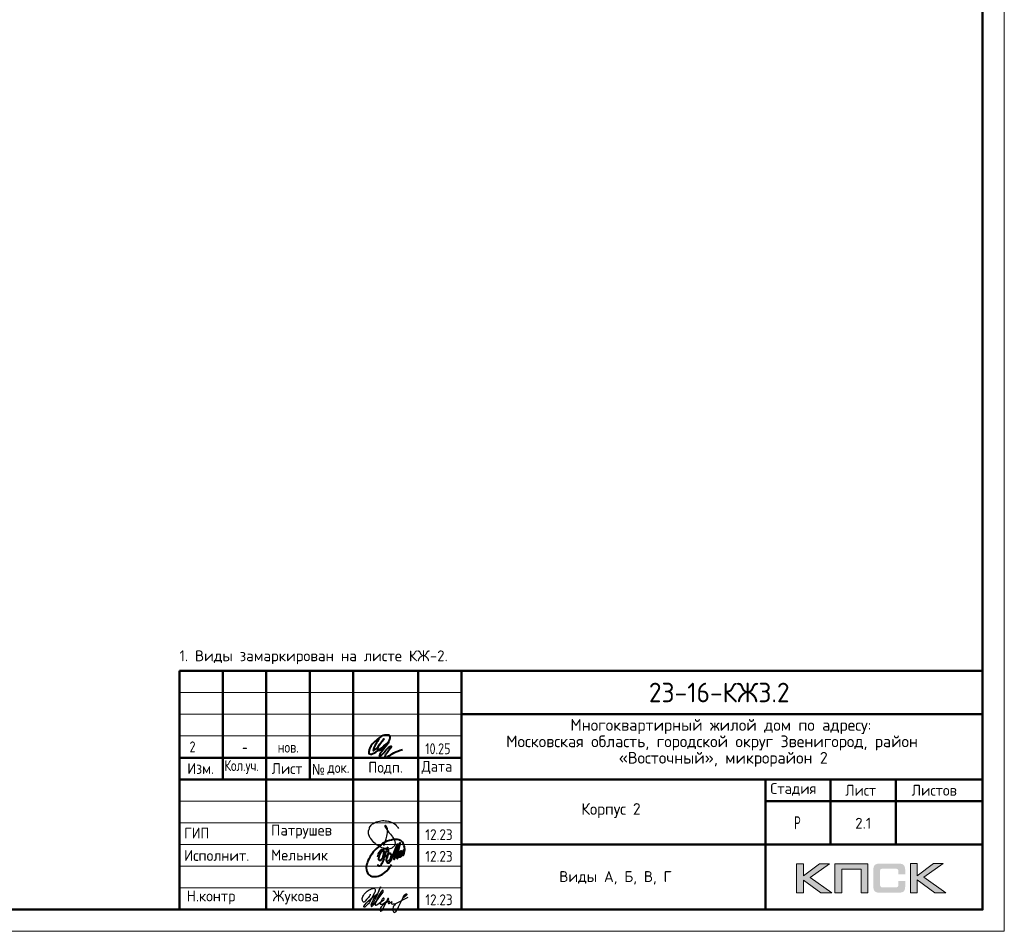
# Model space of a CAD drawing. Header units: millimetres. Extents: x -49773 to 2322955, y -3321 to 58485.
# Tile 26 of 256: x 101223 to 123903, y -1070 to 19930. Entities that reach past the tile are written whole.
import ezdxf

# ---------------------------------------------------------------- set-up
doc = ezdxf.new("R2010")
doc.units = ezdxf.units.MM
for name, color, linetype, lineweight in [('Standard', 7, 'Continuous', 25), ('Основная', 7, 'Continuous', 40), ('Стена наружная_ Сайдинг', 7, 'Continuous', 35)]:
    doc.layers.add(name, color=color, linetype=linetype, lineweight=lineweight)
doc.styles.add('GOST 2.304-81', font='txt')
doc.styles.add('ISOCPEUR', font='txt')
doc.styles.add('Segoe UI Symbol', font='txt')

# ---------------------------------------------------------------- blocks, each defined once
blk = doc.blocks.new('яяя')
at = {"lineweight": 30}
for points in [[(345424, 110432), (345425, 110410), (345424, 110397), (345417, 110379), (345406, 110350), (345390, 110319), (345357, 110275), (345310, 110221), (345265, 110176), (345198, 110110), (345161, 110077), (345133, 110066), (345116, 110066), (345102, 110075), (345090, 110091), (345082, 110115), (345074, 110146), (345066, 110182), (345064, 110206), (345067, 110234), (345077, 110278), (345095, 110320), (345114, 110361), (345134, 110395), (345159, 110428), (345195, 110469), (345228, 110506), (345284, 110560), (345331, 110595), (345379, 110625), (345435, 110648), (345486, 110670), (345532, 110686), (345573, 110696), (345605, 110698), (345621, 110695), (345635, 110687), (345648, 110671), (345656, 110649), (345659, 110625), (345659, 110583), (345656, 110553), (345647, 110523), (345635, 110489), (345387, 110033), (345349, 109985), (345311, 109948), (345247, 109889), (345209, 109858), (345192, 109844), (345180, 109837), (345157, 109833), (345150, 109835), (345140, 109842), (345135, 109856), (345138, 109881), (345148, 109892), (345183, 109930), (345267, 110024), (345343, 110105), (345455, 110213), (345617, 110343), (345775, 110456), (345811, 110526), (345838, 110607), (345890, 110740), (345902, 110771), (345698, 110295), (345672, 110226), (345626, 110132), (345572, 110032), (345518, 109953), (345481, 109918), (345497, 110001), (345567, 110147), (345655, 110301), (345760, 110442)], [(345481, 109918), (345476, 109896), (345475, 109874), (345485, 109861), (345506, 109866), (345539, 109891), (345632, 109983), (345968, 110450), (346022, 110527), (346029, 110560), (346027, 110579), (346026, 110590), (346010, 110605), (345993, 110609), (345975, 110601), (345962, 110584), (345954, 110562), (345857, 110421), (345783, 110292), (345741, 110183), (345701, 110079), (345665, 109985), (345660, 109952), (345666, 109929), (345669, 109915), (345682, 109910), (345702, 109914), (345735, 109941), (345846, 110007), (346065, 110160), (346075, 110193), (346070, 110217), (346066, 110236), (346052, 110241), (346030, 110241), (346007, 110228), (345978, 110203), (345960, 110164), (345892, 110010), (345895, 109986), (345904, 109966), (345925, 109964), (345969, 109968), (346045, 110000), (346218, 110114), (346261, 110154), (346280, 110184), (346282, 110210), (346278, 110225), (346263, 110229), (346241, 110222), (346220, 110198), (346162, 110049), (345989, 109904), (345932, 109849), (345906, 109805), (345891, 109739), (345890, 109690), (345899, 109652), (345924, 109647), (345956, 109655), (345980, 109674), (346058, 109838), (346158, 110046), (346261, 110098), (346314, 110120), (346292, 110079), (346269, 110036), (346261, 110008), (346267, 109998), (346293, 109998), (346363, 110039), (346445, 110095), (346421, 110068), (346414, 110040), (346407, 110011), (346416, 109990), (346466, 109972), (346509, 109977), (346574, 109984), (347172, 110293)], [(346586, 109971), (346543, 109917), (346509, 109873), (346489, 109825), (346475, 109767), (346472, 109710), (346478, 109675), (346485, 109641), (346501, 109621), (346517, 109602), (346542, 109589), (346568, 109592), (346605, 109620), (346680, 109731), (346736, 109842), (346865, 110115), (346962, 110290), (346969, 110318), (346979, 110360), (347013, 110403), (347056, 110434), (347091, 110450), (347109, 110450), (347121, 110434), (347115, 110405), (347072, 110355), (347012, 110307), (346924, 110222)]]:
    blk.add_lwpolyline(points, dxfattribs=at)
blk = doc.blocks.new('Из_буфера32210')
at = {"color": 7, "lineweight": 25}
blk.add_lwpolyline([(357, 84), (386, 160), (399, 213), (405, 239), (412, 268), (420, 299), (427, 339), (434, 380), (437, 414), (438, 442), (436, 466), (430, 489), (425, 504), (417, 519), (409, 531), (405, 535), (403, 536), (400, 539), (394, 541), (387, 543), (383, 542), (379, 539), (377, 534), (377, 528), (379, 523), (438, 428), (470, 382), (484, 365), (504, 341), (528, 310), (551, 280), (562, 264), (575, 247), (582, 235), (589, 220), (599, 198), (606, 184), (610, 167), (611, 155), (612, 143), (611, 127), (609, 116), (603, 96), (596, 82), (588, 69), (579, 56), (563, 43), (551, 34), (539, 25), (524, 16), (511, 10), (494, 5), (481, 3), (456, 0), (432, 1), (415, 3), (396, 6), (375, 11), (355, 19), (336, 24), (310, 31), (293, 39), (269, 53), (243, 69), (223, 80), (202, 93), (180, 109), (152, 128), (126, 152), (98, 182), (77, 211), (52, 241), (32, 266), (20, 293), (8, 329), (3, 348), (1, 373), (0, 393), (1, 417), (6, 440), (13, 454), (20, 476), (26, 497), (38, 517), (47, 529), (60, 548), (75, 563), (95, 581), (115, 593), (135, 606), (161, 618), (187, 628), (213, 638), (251, 647), (282, 653), (319, 655), (353, 655), (384, 652), (418, 648), (460, 641), (503, 628), (544, 611), (579, 594), (611, 573), (639, 545), (666, 515), (679, 496), (694, 471)], dxfattribs=at)
blk = doc.blocks.new('Из_буфера5543')
at = {"layer": 'Основная'}
for points in [[(762, 497), (761, 475), (762, 458), (767, 452), (778, 451), (786, 456), (792, 470), (796, 479), (799, 485), (802, 495), (805, 507), (808, 516), (812, 533), (814, 535), (801, 505), (800, 490), (800, 477), (805, 470), (820, 476), (824, 483), (826, 494), (829, 504), (833, 526), (835, 530), (842, 548), (846, 564), (852, 580), (855, 593), (859, 605), (862, 610), (866, 617), (856, 574), (856, 555), (851, 540), (848, 519), (849, 504), (848, 495), (853, 493), (861, 496), (863, 501), (868, 518), (873, 541), (876, 550), (880, 574), (883, 591), (886, 612), (881, 686), (874, 707), (870, 726), (859, 756), (851, 767), (838, 790), (819, 809), (794, 828), (785, 830), (763, 839), (748, 848), (721, 853), (704, 855), (666, 856), (639, 856), (599, 849), (579, 842), (535, 829), (485, 816), (420, 783), (378, 759), (341, 732), (282, 688), (227, 640), (195, 610), (157, 566), (127, 518), (88, 464), (57, 403), (39, 361), (27, 325), (16, 296), (6, 253), (0, 203), (7, 156), (13, 124), (29, 84), (60, 48), (75, 35), (98, 20), (138, 4), (165, 0), (237, 4), (277, 13), (317, 25), (365, 46), (428, 93), (474, 130), (516, 180), (554, 236), (582, 281)], [(496, 377), (509, 373), (536, 381), (548, 392), (559, 405), (565, 424), (573, 446), (576, 461), (579, 481), (579, 496), (575, 512), (567, 526), (551, 531), (538, 533), (529, 527), (518, 519), (505, 506), (501, 498), (495, 491), (490, 482), (482, 466), (479, 458), (472, 435), (468, 429), (464, 416), (460, 401), (461, 392), (462, 373), (465, 356), (469, 345), (477, 337), (483, 324), (496, 316), (511, 315), (524, 318), (535, 326), (547, 340), (554, 347), (566, 364), (572, 374), (579, 385), (593, 419), (599, 436), (606, 452), (616, 479), (623, 504), (629, 521), (635, 533), (637, 542), (643, 556), (644, 557), (652, 576), (658, 592), (688, 673), (724, 750), (651, 489), (636, 412), (636, 406), (639, 402), (645, 401), (649, 402), (651, 406), (655, 416), (660, 420), (661, 427), (665, 436), (668, 446), (753, 720), (780, 779), (715, 511), (710, 476), (706, 424), (712, 420), (718, 419), (725, 426), (729, 430), (733, 436), (737, 445), (741, 458), (745, 471), (747, 484), (749, 488), (761, 511), (768, 534), (772, 548), (776, 561), (781, 570), (788, 582), (792, 587), (802, 594), (804, 592), (807, 589), (807, 579), (807, 575), (804, 562), (805, 556), (800, 541), (793, 526), (784, 512), (774, 498), (767, 491), (762, 486), (760, 488), (763, 507), (764, 513), (767, 525), (769, 537), (771, 545)], [(265, 457), (281, 514), (299, 558), (312, 579), (332, 604), (345, 612), (360, 622), (376, 623), (382, 623), (387, 620), (391, 616), (396, 603), (399, 595), (402, 580), (403, 561), (401, 532), (394, 489), (386, 464), (379, 450), (372, 431), (365, 419), (358, 406), (348, 395), (338, 381), (328, 373), (313, 368), (304, 368), (296, 375), (294, 382), (290, 395), (293, 410), (293, 423), (297, 453), (305, 480), (308, 489), (320, 515), (328, 532), (344, 563), (361, 581), (377, 600), (395, 620), (414, 636), (448, 646), (472, 651), (482, 649), (493, 639), (502, 619), (507, 608), (508, 574), (505, 541), (499, 519), (483, 494), (469, 476), (459, 470), (443, 469), (439, 469)], [(503, 678), (478, 638), (464, 604), (452, 565), (440, 538), (428, 496), (422, 475), (417, 459), (413, 438), (402, 411), (395, 387), (383, 357), (378, 335), (370, 322), (367, 317), (359, 302), (348, 280), (336, 260), (324, 251), (310, 240), (299, 237), (292, 237), (288, 239), (281, 248), (278, 254), (278, 272), (276, 276), (276, 280)]]:
    blk.add_lwpolyline(points, dxfattribs=at)

msp = doc.modelspace()

# ---------------------------------------------------------------- hatches: boundary and pattern name
h = msp.add_hatch(color=256)
h.paths.add_polyline_path([(119875.7, 487.2), (119648.2, 487.2), (119276.1, 207.1), (119276.1, 487.2), (119118.5, 487.2), (119118.5, -184.9), (119276.1, -184.9), (119276.1, 110.3), (119678.6, -184.9), (119930.3, -184.9), (119429.7, 170.5)])
h.paths.add_polyline_path([(120158.5, 360.6), (120603.8, 360.6), (120603.8, -184.9), (120760, -184.9), (120760, 487.2), (120593.4, 487.2), (120002.2, 487.2), (120002.2, 328.1), (120002.2, -184.9), (120158.5, -184.9)])
h.paths.add_polyline_path([(121898.2, 490.6), (121740.6, 490.6), (121740.6, -182.2), (121898.2, -182.2), (121898.2, 113.8), (122300.7, -182.2), (122552.3, -182.2), (122051.7, 173.9), (122497.7, 490.6), (122270.9, 490.6), (121898.2, 210.6)])
msp.add_hatch(color=256).paths.add_polyline_path([(121609.2, 416), (121607.1, 423.6), (121604.3, 429.8), (121600.9, 436), (121597.4, 442.2), (121594, 447.1), (121589.8, 451.9), (121585.7, 456.8), (121581.5, 460.9), (121576, 464.4), (121570.5, 468.5), (121564.2, 472), (121557.3, 474.7), (121550.4, 477.5), (121542.8, 480.3), (121535.2, 482.3), (121517.2, 485.8), (121497.9, 488.6), (121476.4, 490), (121452.9, 490.6), (121051.9, 490.6), (121028.3, 490), (121007.6, 488.6), (120987.5, 485.8), (120970.3, 482.3), (120962, 479.6), (120954.4, 477.5), (120947.4, 474.7), (120941.2, 471.3), (120935, 468.5), (120928.8, 464.4), (120923.9, 460.9), (120919.1, 456.8), (120914.9, 451.9), (120911.5, 447.1), (120907.3, 442.2), (120903.9, 436), (120901.1, 429.8), (120898.3, 422.9), (120895.6, 416), (120893.5, 408.4), (120890, 391.8), (120887.3, 373.8), (120885.2, 353.7), (120885.2, 331.6), (120885.2, -22.4), (120885.2, -44.6), (120887.3, -64.6), (120890, -83.3), (120893.5, -99.9), (120895.6, -107.5), (120898.3, -114.4), (120901.1, -121.3), (120903.9, -127.5), (120907.3, -133.1), (120911.5, -138.6), (120914.9, -143.4), (120919.1, -148.3), (120923.9, -152.4), (120929.5, -155.9), (120935, -159.3), (120941.2, -162.8), (120947.4, -166.3), (120955, -168.3), (120962, -171.1), (120970.3, -173.2), (120987.5, -177.3), (121007.6, -179.4), (121029, -181.5), (121051.9, -182.2), (121452.9, -182.2), (121476.4, -181.5), (121497.9, -180.1), (121517.2, -177.3), (121534.5, -173.9), (121542.8, -171.1), (121550.4, -169), (121557.3, -166.3), (121564.2, -162.8), (121570.5, -160), (121576, -155.9), (121581.5, -152.4), (121585.7, -148.3), (121589.8, -144.1), (121594, -138.6), (121597.4, -133.8), (121600.9, -127.5), (121604.3, -121.3), (121607.1, -115.1), (121609.2, -107.5), (121611.9, -99.9), (121615.4, -83.3), (121618.2, -65.3), (121619.6, -44.6), (121620.2, -22.4), (121620.2, 88.9), (121463.3, 88.9), (121463.3, -1.7), (121463.3, -7.9), (121462.6, -14.1), (121461.2, -19.7), (121459.8, -25.2), (121457.7, -30), (121455.7, -34.2), (121452.9, -38.3), (121449.4, -41.8), (121446, -45.2), (121441.8, -48), (121437, -50.1), (121432.2, -52.2), (121427.3, -53.5), (121421.1, -54.2), (121414.9, -54.9), (121408.7, -55.6), (121085, -55.6), (121079.5, -54.9), (121074.7, -54.2), (121070.5, -52.2), (121066.4, -50.1), (121062.2, -47.3), (121058.8, -44.6), (121055.3, -41.1), (121052.5, -36.9), (121049.8, -32.8), (121047.7, -28.7), (121045.6, -23.8), (121044.2, -19), (121042.2, -9.3), (121041.5, 0.4), (121041.5, 323.3), (121041.5, 328.8), (121042.2, 334.4), (121043.6, 339.2), (121044.9, 344.1), (121046.3, 348.2), (121048.4, 351.7), (121051.2, 355.1), (121053.9, 358.6), (121057.4, 361.3), (121060.8, 364.1), (121065, 366.2), (121069.1, 367.6), (121074, 368.9), (121078.8, 369.6), (121084.4, 370.3), (121089.9, 370.3), (121408.7, 370.3), (121414.9, 370.3), (121421.1, 369.6), (121426.6, 368.3), (121431.5, 366.9), (121436.3, 364.8), (121441.2, 362.7), (121445.3, 359.3), (121448.8, 356.5), (121452.2, 352.3), (121455, 348.2), (121457.7, 344.1), (121459.8, 339.2), (121461.2, 334.4), (121462.6, 328.8), (121463.3, 322.6), (121463.3, 316.4), (121463.3, 242.4), (121620.2, 242.4), (121620.2, 331.6), (121619.6, 353.7), (121618.2, 373.8), (121615.4, 391.8), (121611.3, 408.4)])

# ---------------------------------------------------------------- linework, layer by layer
at = {"lineweight": 0}
for points in [[(119118.5, -184.9), (119118.5, 487.2), (119276.1, 487.2), (119276.1, 207.1), (119648.2, 487.2), (119875.7, 487.2), (119429.7, 170.5), (119930.3, -184.9), (119678.6, -184.9), (119276.1, 110.3), (119276.1, -184.9), (119118.5, -184.9)], [(120158.5, -184.9), (120158.5, 360.6), (120603.8, 360.6), (120603.8, -184.9), (120760, -184.9), (120760, 487.2), (120593.4, 487.2), (120002.2, 487.2), (120002.2, 328.1), (120002.2, -184.9), (120158.5, -184.9)], [(121740.6, -182.2), (121740.6, 490.6), (121898.2, 490.6), (121898.2, 210.6), (122270.9, 490.6), (122497.7, 490.6), (122051.7, 173.9), (122552.3, -182.2), (122300.7, -182.2), (121898.2, 113.8), (121898.2, -182.2), (121740.6, -182.2)]]:
    msp.add_lwpolyline(points, close=True, dxfattribs=at)
at = {"layer": 'Standard', "color": 7, "linetype": 'Continuous', "lineweight": 13, "transparency": 33554687}
msp.add_lwpolyline([(64502.7, -1069.8), (123902.7, -1069.8), (123902.7, 40930.2), (64502.7, 40930.2), (64502.7, -1069.8)], close=True, dxfattribs=at)
at = {"layer": 'Standard', "color": 7, "linetype": 'Continuous', "lineweight": 50, "transparency": 33554687}
msp.add_lwpolyline([(66502.7, 40430.2), (123402.7, 40430.2), (123402.7, -569.8), (66502.7, -569.8), (66502.7, 40430.2)], close=True, dxfattribs=at)
at = {"layer": 'Основная', "color": 7, "ltscale": 100}
msp.add_spline([(109495.5, 3367.8), (109426.1, 3241.4), (109369.1, 3119.5), (109369.1, 3091.5), (109403.7, 3109.4), (109501, 3214.5), (109612.9, 3362.2), (109532.4, 3258.2), (109469.7, 3163.1), (109477.6, 3101.6), (109536.8, 3107.2), (109615.1, 3173.2), (109706.8, 3281.6), (109758.3, 3385.7), (109751.6, 3433.7), (109667.3, 3450), (109592.8, 3439.3), (109463, 3354.3), (109345.6, 3244.7), (109288.6, 3147.4), (109267.3, 3074.7), (109268.4, 3027.8), (109308.7, 3009.9), (109376.9, 3033.4), (109564.8, 3158.6), (109719.1, 3286.1), (109563.4, 3075.2), (109507.9, 2977.9), (109507.8, 2959.5), (109541.3, 2976.3), (109635.3, 3073.6), (109760.5, 3188.8), (109779.5, 3193.3), (109761.6, 3150.8), (109684.6, 3038.9), (109637.5, 2951.7), (109644.2, 2932.7), (109680, 2941.6), (109843.3, 3041.2), (110037.9, 3119.5)], degree=3, dxfattribs=at)
at = {"layer": 'Стена наружная_ Сайдинг', "color": 7, "linetype": 'Continuous', "lineweight": 50, "transparency": 33554687}
for p, q in [((104902.7, 4930.3), (123402.7, 4930.3)), ((104902.7, -569.8), (104902.7, 4930.3)), ((108902.7, -569.8), (108902.7, 4930.3)), ((123402.7, 4930.3), (123402.7, -569.8)), ((111402.7, 3930.3), (123402.7, 3930.3)), ((111402.7, 2930.2), (104902.7, 2930.2)), ((104902.7, 2430.2), (111402.7, 2430.2)), ((111402.7, 2430.2), (123402.7, 2430.2)), ((118402.7, 1930.2), (123402.7, 1930.2)), ((111402.7, 930.2), (123402.7, 930.2)), ((104902.7, -569.8), (123402.7, -569.8))]:
    msp.add_line(p, q, dxfattribs=at)
at = {"layer": 'Стена наружная_ Сайдинг', "color": 7, "linetype": 'Continuous', "lineweight": 13, "transparency": 33554687}
for p, q in [((104902.7, 4430.3), (111402.7, 4430.3)), ((104902.7, 3930.3), (111402.7, 3930.3)), ((104902.7, 3430.3), (111402.7, 3430.3)), ((104902.7, 1930.2), (111402.7, 1930.2)), ((104902.7, 1430.2), (111402.7, 1430.2)), ((104902.7, 930.2), (111402.7, 930.2)), ((104902.7, 430.2), (111402.7, 430.2)), ((104902.7, -69.8), (111402.7, -69.8))]:
    msp.add_line(p, q, dxfattribs=at)
at = {"layer": 'Стена наружная_ Сайдинг', "color": 7, "linetype": 'Continuous', "lineweight": 50, "transparency": 33554687}
for points in [[(105902.7, 4930.3), (105902.7, 3680.2), (105902.7, 2430.2)], [(106902.7, 4930.3), (106902.7, 2180.2), (106902.7, -569.8)], [(107902.7, 4930.3), (107902.7, 3680.2), (107902.7, 2430.2)], [(110402.7, 4930.3), (110402.7, 2180.2), (110402.7, -569.8)], [(111402.7, 4930.3), (111402.7, 2180.2), (111402.7, -569.8)], [(118402.7, -569.8), (118402.7, 930.2), (118402.7, 2430.2)], [(119902.7, 930.2), (119902.7, 1680.2), (119902.7, 2430.2)], [(121402.7, 2430.2), (121402.7, 1680.2), (121402.7, 930.2)]]:
    msp.add_lwpolyline(points, dxfattribs=at)

# ---------------------------------------------------------------- block references
at = {"color": 1, "ltscale": 100}
msp.add_blockref('Из_буфера32210', (109257.7, 824), dxfattribs=at)
at = {"color": 2, "lineweight": 60, "xscale": 0.5, "yscale": 0.5, "zscale": 0.5}
msp.add_blockref('яяя', (-63418.1, -55428.3), dxfattribs=at)
at = {"layer": 'Основная'}
msp.add_blockref('Из_буфера5543', (109205.1, 191.3), dxfattribs=at)

# ---------------------------------------------------------------- texts
at = {"layer": 'Standard', "color": 7, "linetype": 'Continuous', "lineweight": 13, "transparency": 33554687, "char_height": 250, "style": 'ISOCPEUR'}
for s, insert, width, attachment_point in [('\\A1;{\\fISOCPEUR|i0|b0;\\H250.000000;\\W1.000000;\\C7;1. Виды замаркирован на листе КЖ-2.}\\P', (104902.7, 5083.5), 6160.463, 7), ('\\A1;{\\fISOCPEUR|i0|b0;\\H250.000000;\\W1.000000;\\C7;2.1}\\P', (120652.7, 1420.3), 473.684, 5)]:
    msp.add_mtext(s, dxfattribs=dict(at, insert=insert, width=width, attachment_point=attachment_point))
at = {"layer": 'Standard', "color": 7, "linetype": 'Continuous', "lineweight": 50, "transparency": 33554687, "insert": (115715.2, 4205.3), "char_height": 450, "width": 3586.382, "attachment_point": 7, "style": 'ISOCPEUR'}
msp.add_mtext('\\W0.95;23-16-КЖ3.2', dxfattribs=at)
at = {"layer": 'Standard', "color": 7, "linetype": 'Continuous', "lineweight": 25, "transparency": 33554687}
for s, insert, char_height, width, attachment_point, style in [('\\W0.99;Многоквартирный жилой дом по адресу: ', (113906.2, 3475.2), 270, 7123.096, 7, 'ISOCPEUR'), ('\\W0.99;Московская область, городской округ Звенигород, район ', (112428, 3097.2), 270, 10078.117, 7, 'ISOCPEUR'), ('\\W0.99;«Восточный», микрорайон 2', (115020, 2719.2), 270, 4896.223, 7, 'ISOCPEUR'), ('2', (105204.8, 3305), 250, 283.333, 2, 'GOST 2.304-81'), ('нов.', (107409.2, 3296.1), 250, 283.333, 2, 'GOST 2.304-81'), ('10.25', (110563.1, 3010.2), 250, 693.365, 7, 'GOST 2.304-81'), ('-', (106409.2, 3296.1), 250, 283.333, 2, 'GOST 2.304-81'), ('\\W0.93;Изм.', (105083.9, 2555), 250, 752.89, 7, 'ISOCPEUR'), ('\\W0.79;Кол.уч.', (105939.3, 2555), 250, 973.664, 7, 'ISOCPEUR'), ('\\W0.94;Лист', (107027.7, 2555), 250, 866.919, 7, 'ISOCPEUR'), ('\\W0.91;№', (107948.1, 2537.7), 250, 477.949, 7, 'Segoe UI Symbol'), ('\\W0.84;док.', (108312.3, 2537.7), 250, 649.802, 7, 'ISOCPEUR'), ('\\W0.94;Подп.', (109252.7, 2544.6), 250, 916.954, 7, 'ISOCPEUR'), ('\\W0.94;Дата', (110479.9, 2555), 250, 967.75, 7, 'ISOCPEUR'), ('\\W0.96;Стадия', (118512.8, 2055), 250, 1243.911, 7, 'ISOCPEUR'), ('\\W0.94;Лист', (120240.4, 2055), 250, 866.912, 7, 'ISOCPEUR'), ('\\W0.96;Листов', (121766.3, 2055), 250, 1218.997, 7, 'ISOCPEUR'), ('\\W0.96;Корпус 2', (114160.2, 1540.2), 270, 1614.451, 7, 'ISOCPEUR'), ('\\W0.62;Р', (119060.4, 1280.2), 300, 276.791, 7, 'ISOCPEUR'), ('\\W0.92;ГИП', (105013.4, 1067.7), 250, 689.612, 7, 'ISOCPEUR'), ('\\W0.97;Патрушев', (107013.6, 1067.7), 250, 1670.192, 7, 'ISOCPEUR'), ('\\W0.88;12.23', (110565.7, 1031.5), 250, 834.272, 7, 'ISOCPEUR'), ('\\W0.97;Исполнит.', (105007.8, 552), 250, 1645.076, 7, 'ISOCPEUR'), ('\\W0.96;Мельник', (107013.6, 561.6), 250, 1394.321, 7, 'ISOCPEUR'), ('\\W0.88;12.23', (110565.7, 531.5), 250, 834.272, 7, 'ISOCPEUR'), ('Виды А, Б, В, Г', (114946, 316.6), 250, 2534.962, 2, 'ISOCPEUR'), ('\\W0.96;Н.контр', (105070.3, -448), 250, 1319.141, 7, 'ISOCPEUR'), ('\\W0.96;Жукова', (107045.1, -448), 250, 1269.071, 7, 'ISOCPEUR'), ('\\W0.88;12.23', (110565.7, -468.5), 250, 834.272, 7, 'ISOCPEUR')]:
    msp.add_mtext(s, dxfattribs=dict(at, insert=insert, char_height=char_height, width=width, attachment_point=attachment_point, style=style))

doc.saveas('drawing.dxf')
